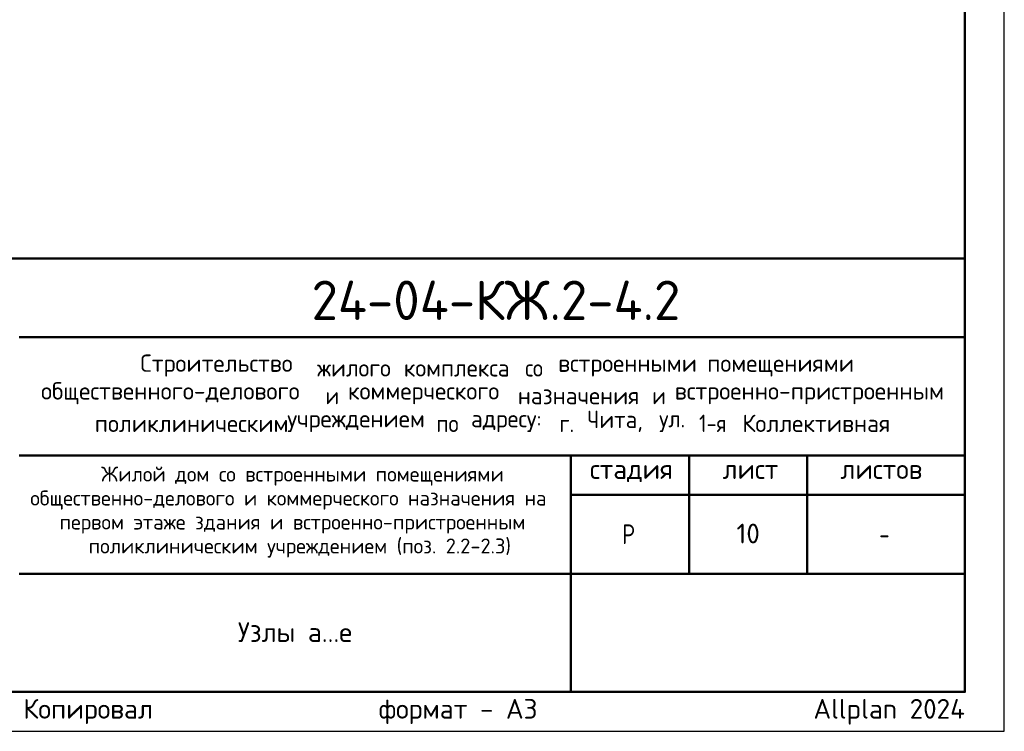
# Model space of a CAD drawing. Header units: millimetres. Extents: x 0 to 50400, y 0 to 35652.
# Tile 8 of 11: x 35408 to 50400, y 0 to 10836. Entities that reach past the tile are written whole.
import ezdxf

# ---------------------------------------------------------------- set-up
doc = ezdxf.new("R2010")
doc.units = ezdxf.units.MM
doc.layers.add('Standard', color=7, linetype='Continuous', lineweight=25)
doc.layers.add('Надписи', color=7, linetype='Continuous', lineweight=25)
doc.styles.add('ISOCPEUR', font='txt')

msp = doc.modelspace()

# ---------------------------------------------------------------- linework, layer by layer
at = {"layer": 'Standard', "color": 7, "linetype": 'Continuous', "lineweight": 50, "transparency": 33554687}
for p, q in [((27600, 7200), (49800, 7200)), ((35400, 6000), (49800, 6000)), ((35400, 4200), (49800, 4200)), ((43800, 2400), (43800, 4200)), ((45600, 2400), (45600, 4200)), ((47400, 2400), (47400, 4200)), ((43800, 3600), (49800, 3600)), ((35400, 2400), (49800, 2400)), ((43800, 600), (43800, 2400)), ((43800, 600), (43800, 2400))]:
    msp.add_line(p, q, dxfattribs=at)
at = {"layer": 'Standard', "color": 7, "linetype": 'Continuous', "lineweight": 25, "transparency": 33554687}
for p, q in [((49800, 600), (49800, 7200)), ((27600, 600), (49800, 600)), ((27600, 600), (49800, 600)), ((27600, 600), (49800, 600))]:
    msp.add_line(p, q, dxfattribs=at)
msp.add_lwpolyline([(0, 0), (50400, 0), (50400, 35640), (0, 35640), (0, 0)], close=True, dxfattribs=at)
at = {"layer": 'Standard', "color": 7, "linetype": 'Continuous', "lineweight": 50, "transparency": 33554687}
msp.add_lwpolyline([(2400, 35040), (49800, 35040), (49800, 600), (2400, 600), (2400, 35040)], close=True, dxfattribs=at)
at = {"layer": 'Standard', "color": 7, "linetype": 'Continuous', "lineweight": 25, "transparency": 33554687}
msp.add_lwpolyline([(49800, 7200), (27600, 7200), (27600, 600), (49800, 600), (49800, 7200)], dxfattribs=at)

# ---------------------------------------------------------------- texts
at = {"layer": 'Standard', "color": 7, "linetype": 'Continuous', "lineweight": 50, "transparency": 33554687, "insert": (39852, 6262), "char_height": 600, "width": 6110.08, "attachment_point": 7, "style": 'ISOCPEUR'}
msp.add_mtext('\\W0.98;24-04-КЖ.2-4.2', dxfattribs=at)
at = {"layer": 'Standard', "color": 7, "linetype": 'Continuous', "lineweight": 25, "transparency": 33554687, "style": 'ISOCPEUR'}
for s, insert, char_height, width, attachment_point in [('\\W0.98;Строительство ', (37245, 5402), 264, 2820.83, 7), ('\\W0.96;жилого ', (39937, 5402), 264, 1446.12, 7), ('\\W0.97;комплекса ', (41257, 5402), 264, 1975.29, 7), ('\\W0.90;со ', (43105, 5402), 264, 620.97, 7), ('\\W0.98;встроенными ', (43607, 5402), 264, 2398.16, 7), ('\\W0.98;помещениями', (45877, 5402), 264, 2292.21, 7), ('\\W0.99;общественного-делового ', (35733, 4980), 264, 4457.19, 7), ('\\W0.87;и ', (40063, 4980), 264, 457.48, 7), ('\\W0.98;коммерческого ', (40406, 4980), 264, 2714.91, 7), ('\\W0.97;назначения ', (42993, 4980), 264, 2173.24, 7), ('\\W0.87;и ', (45039, 4980), 264, 457.46, 7), ('\\W0.99;встроенно-пристроенным', (45382, 4980), 264, 4298.92, 7), ('\\W0.95;Чита, ', (44049, 4557), 264, 1221.07, 7), ('\\W0.86;1-я ', (45752, 4557), 264, 773.52, 7), ('\\W0.98;Коллективная', (46412, 4557), 264, 2450.61, 7), ('\\W0.98;поликлиническим ', (36552, 4557), 264, 3058.06, 7), ('\\W0.98;учреждением ', (39482, 4557), 264, 2397.9, 7), ('\\W0.91;по ', (41752, 4557), 264, 647.69, 7), ('\\W0.96;адресу: ', (42280, 4557), 264, 1472.67, 7), ('\\W0.89;г. ', (43627, 4557), 264, 539.49, 7), ('\\W0.92;ул. ', (45145, 4557), 264, 728.23, 7), ('\\W0.99;стадия    лист     листов', (44091, 3795), 300, 5247.11, 7), ('\\W0.80;Р', (44580, 2850), 300, 359.84, 7), ('\\W0.78;-', (48495, 2850), 300, 326.39, 7), ('\\A1;{\\fISOCPEUR|i0|b0;\\H300.000000;\\W1.000000;\\C7;Узлы а...е}\\P', (39600, 1660), 300, 1930.12, 2)]:
    msp.add_mtext(s, dxfattribs=dict(at, insert=insert, char_height=char_height, width=width, attachment_point=attachment_point))
at = {"layer": 'Standard', "color": 7, "linetype": 'Continuous', "lineweight": 18, "transparency": 33554687, "char_height": 228, "attachment_point": 7, "style": 'ISOCPEUR'}
for s, insert, width in [('\\W0.99;Жилой дом со встроенными помещениями', (36647, 3741), 6015.25), ('\\W0.99;общественно-делового и коммерческого назначения на', (35570, 3376), 8168.16), ('\\W0.99;первом этаже здания и встроенно-пристроенным', (36015, 3011), 7279.77), ('\\W0.99;поликлиническим учреждением (поз. 2.2-2.3)', (36459, 2646), 6390.3)]:
    msp.add_mtext(s, dxfattribs=dict(at, insert=insert, width=width))
at = {"layer": 'Standard', "color": 8, "linetype": 'Continuous', "lineweight": 13, "transparency": 33554687, "insert": (49800, 297), "char_height": 300, "width": 14099.36, "attachment_point": 6, "style": 'ISOCPEUR'}
msp.add_mtext('\\A1;{\\fISOCPEUR|i0|b0;\\H300.000000;\\W1.000000;\\C8;Копировал                  формат - А3                      Allplan 2024}\\P', dxfattribs=at)
at = {"layer": 'Надписи', "color": 7, "linetype": 'Continuous', "lineweight": 13, "transparency": 33554687, "insert": (46500, 3012), "char_height": 300, "width": 472.5, "attachment_point": 5, "style": 'ISOCPEUR'}
msp.add_mtext('\\A1;{\\fISOCPEUR|i0|b0;\\H300.000000;\\W1.000000;\\C7;10}\\P', dxfattribs=at)

doc.saveas('drawing.dxf')
